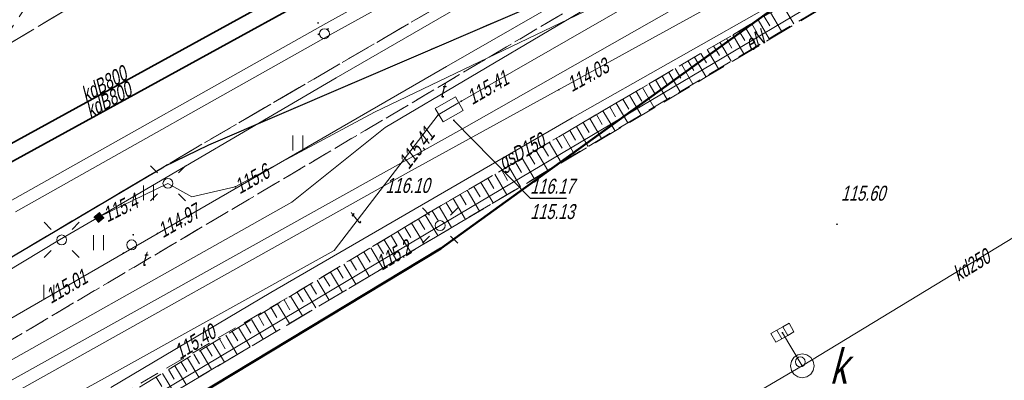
# Model space of a CAD drawing. Extents: x 7463256 to 7464485, y 5957341 to 5958260.
# Tile 232 of 256: x 7464194 to 7464244, y 5957916 to 5957934. Entities that reach past the tile are written whole.
import ezdxf
from ezdxf.enums import TextEntityAlignment as Align

# ---------------------------------------------------------------- set-up
doc = ezdxf.new("R2010")
doc.units = 0
doc.header["$MEASUREMENT"] = 0
for name, pattern in [('1.5_0.5', [2, 1.5, -0.5]), ('218-500', [1, 0.5, -0.5]), ('l219_500', [0]), ('mz1.0_0.5', [1.5, 1, -0.5]), ('mz1.25_0.5', [1.75, 1.25, -0.5])]:
    doc.linetypes.add(name, pattern=pattern)
doc.layers.get('0').update_dxf_attribs({"color": 2, "linetype": 'CONTINUOUS', "lineweight": 5})
for name, color, linetype in [('000 Inne (niezydentyfikowane)', 7, 'CONTINUOUS'), ('203-Punkt załamania granicy działki nie stabilizowany', 7, 'CONTINUOUS'), ('218-Granica użytku', 7, 'CONTINUOUS'), ('219-Linia granicy', 7, 'CONTINUOUS'), ('chodnik (powierzchnia)', 7, 'CONTINUOUS'), ('jezdnia (powierzchnia)', 7, 'CONTINUOUS'), ('komora podziemna - przewód kanalizacyjny (powierzchnia)', 7, 'CONTINUOUS'), ('komora podziemna - przewód kanalizacyjny (powierzchnia)-Atr17', 7, 'CONTINUOUS'), ('kratka ściekowa (punkt)', 7, 'CONTINUOUS'), ('krawężnik (linia)', 7, 'CONTINUOUS'), ('latarnia na słupie lub maszcie (punkt)', 7, 'CONTINUOUS'), ('plac (powierzchnia)', 7, 'CONTINUOUS'), ('przewód elektroenergetyczny (linia)', 7, 'CONTINUOUS'), ('przewód elektroenergetyczny (linia)-Atr1', 7, 'CONTINUOUS'), ('przewód gazowy (linia)', 7, 'CONTINUOUS'), ('przewód gazowy (linia)-Atr1', 7, 'CONTINUOUS'), ('przewód kanalizacyjny (linia)', 7, 'CONTINUOUS'), ('przewód kanalizacyjny (linia)-Atr1', 7, 'CONTINUOUS'), ('przewód telekomunikacyjny (linia)', 7, 'CONTINUOUS'), ('przewód telekomunikacyjny (linia)-Atr1', 7, 'CONTINUOUS'), ('przewód wodociągowy (linia)', 7, 'CONTINUOUS'), ('punkt o określonej wysokości (sieć elektroenergetyczna)', 7, 'CONTINUOUS'), ('punkt o określonej wysokości (sieć elektroenergetyczna)-Atr2', 7, 'CONTINUOUS'), ('punkt o określonej wysokości (sieć gazowa)', 7, 'CONTINUOUS'), ('punkt o określonej wysokości (sieć gazowa)-Atr2', 7, 'CONTINUOUS'), ('punkt o określonej wysokości (sieć kanalizacyjna)', 7, 'CONTINUOUS'), ('punkt o określonej wysokości (sieć telekomunikacyjna)', 7, 'CONTINUOUS'), ('punkt o określonej wysokości (sieć telekomunikacyjna)-Atr2', 7, 'CONTINUOUS'), ('punkt o określonej wysokości (sieć telekomunikacyjna)-Atr3', 7, 'CONTINUOUS'), ('punkt wysokościowy sztuczny', 7, 'CONTINUOUS'), ('punkt wysokościowy sztuczny-Atr2', 7, 'CONTINUOUS'), ('rura ochronna - przewód kanalizacyjny (linia)', 7, 'CONTINUOUS'), ('skarpa nieumocniona (powierzchnia)', 7, 'CONTINUOUS'), ('studzienka - przewód telekomunikacyjny (powierzchnia)', 7, 'CONTINUOUS'), ('studzienka - przewód telekomunikacyjny (powierzchnia)-Atr17', 7, 'CONTINUOUS'), ('studzienka okrągła - przewód kanalizacyjny (punkt)', 7, 'CONTINUOUS'), ('słup (punkt)', 7, 'CONTINUOUS'), ('trawnik (powierzchnia)', 7, 'CONTINUOUS'), ('trawnik (powierzchnia) - symbol', 7, 'CONTINUOUS'), ('właz okrągły - siec kanalizacyjna (punkt)', 7, 'CONTINUOUS'), ('właz okrągły - siec telekomunikacyjna (punkt)', 7, 'CONTINUOUS'), ('właz okrągły - siec telekomunikacyjna (punkt)-Atr17', 7, 'CONTINUOUS'), ('złącze kablowe - siec elektroenergetyczna (punkt)', 7, 'CONTINUOUS')]:
    doc.layers.add(name, color=color, linetype=linetype)
doc.styles.get("Standard").update_dxf_attribs({"font": 'txt', "width": 0.75})

# ---------------------------------------------------------------- blocks, each defined once
blk = doc.blocks.new('SM04')
at = {"color": 0, "linetype": 'Continuous', "lineweight": 13}
blk.add_circle((0, 0), 0.25, dxfattribs=at)
blk = doc.blocks.new('SM011')
at = {"color": 0, "linetype": 'Continuous', "lineweight": 13}
for p, q in [((-0.53, 0.531), (-0.883, 0.884)), ((0.531, 0.531), (0.884, 0.884)), ((-0.53, -0.53), (-0.883, -0.883)), ((0.531, -0.53), (0.884, -0.883))]:
    blk.add_line(p, q, dxfattribs=at)
blk = doc.blocks.new('PW01')
at = {"linetype": 'Continuous', "lineweight": 13}
h = blk.add_hatch(color=0, dxfattribs=at)
edge = h.paths.add_edge_path()
edge.add_arc((0, 0), 0.045, 0, 360)
blk = doc.blocks.new('US29')
at = {"color": 0, "linetype": 'Continuous', "lineweight": 0}
blk.add_solid([(-0.193, -0.222), (-0.193, 0.178), (0.207, -0.222), (0.207, 0.178)], dxfattribs=at)
blk = doc.blocks.new('US22')
at = {"color": 0, "linetype": 'Continuous', "lineweight": 13}
blk.add_circle((0, 0), 0.25, dxfattribs=at)
blk = doc.blocks.new('US15')
at = {"color": 0, "linetype": 'Continuous', "lineweight": 13}
blk.add_circle((0, 0), 0.25, dxfattribs=at)
blk = doc.blocks.new('PW02')
at = {"linetype": 'Continuous', "lineweight": 13}
h = blk.add_hatch(color=0, dxfattribs=at)
edge = h.paths.add_edge_path()
edge.add_arc((0, 0), 0.045, 0, 360)
blk = doc.blocks.new('US05')
at = {"color": 0, "linetype": 'Continuous', "lineweight": 13}
for p, q in [((-0.525, -0.25), (-0.525, 0.25)), ((-0.525, 0.25), (-0.175, 0.25)), ((-0.175, -0.25), (-0.175, 0.25)), ((-0.175, 0.25), (0.175, 0.25)), ((0.175, -0.25), (0.175, 0.25)), ((0.175, 0.25), (0.525, 0.25)), ((0.525, -0.25), (0.525, 0.25)), ((-0.525, -0.25), (-0.175, -0.25)), ((-0.175, -0.25), (0.175, -0.25)), ((0.175, -0.25), (0.525, -0.25))]:
    blk.add_line(p, q, dxfattribs=at)
blk = doc.blocks.new('TU04')
at = {"color": 0, "linetype": 'Continuous', "lineweight": 13}
for p, q in [((0, 0), (0, 0.75)), ((0.5, 0), (0.5, 0.75))]:
    blk.add_line(p, q, dxfattribs=at)
blk = doc.blocks.new('203')
at = {"linetype": 'Continuous', "lineweight": 0}
h = blk.add_hatch(color=0, dxfattribs=at)
edge = h.paths.add_edge_path()
edge.add_arc((0, 0), 0.045, 0, 360)

msp = doc.modelspace()

# ---------------------------------------------------------------- linework, layer by layer
at = {"layer": '000 Inne (niezydentyfikowane)', "color": 7, "linetype": 'Continuous', "lineweight": 13}
for p, q in [((7464232.5, 5957935.05), (7464233.05, 5957934.12)), ((7464231.56, 5957934.5), (7464231.84, 5957934.03)), ((7464231.87, 5957934.69), (7464232.42, 5957933.75)), ((7464230.61, 5957933.95), (7464231.17, 5957933)), ((7464230.93, 5957934.13), (7464231.21, 5957933.66)), ((7464231.25, 5957934.32), (7464231.8, 5957933.37)), ((7464229.98, 5957933.58), (7464230.54, 5957932.62)), ((7464230.3, 5957933.76), (7464230.58, 5957933.29)), ((7464229.02, 5957933.02), (7464229.31, 5957932.54)), ((7464229.34, 5957933.2), (7464229.9, 5957932.25)), ((7464229.66, 5957933.39), (7464229.94, 5957932.91)), ((7464228.38, 5957932.64), (7464228.66, 5957932.16)), ((7464228.7, 5957932.83), (7464229.27, 5957931.87)), ((7464227.42, 5957932.07), (7464227.98, 5957931.1)), ((7464227.74, 5957932.26), (7464228.02, 5957931.78)), ((7464228.06, 5957932.45), (7464228.63, 5957931.49)), ((7464226.44, 5957931.5), (7464226.73, 5957931.01)), ((7464226.77, 5957931.69), (7464227.34, 5957930.72)), ((7464227.09, 5957931.88), (7464227.38, 5957931.4)), ((7464225.79, 5957931.12), (7464226.07, 5957930.63)), ((7464226.11, 5957931.31), (7464226.69, 5957930.33)), ((7464224.8, 5957930.54), (7464225.38, 5957929.55)), ((7464225.13, 5957930.73), (7464225.42, 5957930.24)), ((7464225.46, 5957930.93), (7464226.03, 5957929.94)), ((7464224.14, 5957930.15), (7464224.72, 5957929.16)), ((7464224.47, 5957930.35), (7464224.76, 5957929.85)), ((7464223.14, 5957929.57), (7464223.43, 5957929.07)), ((7464223.47, 5957929.76), (7464224.06, 5957928.77)), ((7464223.81, 5957929.96), (7464224.1, 5957929.46)), ((7464222.47, 5957929.18), (7464222.77, 5957928.67)), ((7464222.81, 5957929.37), (7464223.39, 5957928.37)), ((7464221.46, 5957928.58), (7464222.05, 5957927.57)), ((7464221.8, 5957928.78), (7464222.09, 5957928.28)), ((7464222.14, 5957928.98), (7464222.73, 5957927.97)), ((7464220.78, 5957928.19), (7464221.38, 5957927.17)), ((7464221.12, 5957928.39), (7464221.42, 5957927.88)), ((7464219.76, 5957927.59), (7464220.06, 5957927.08)), ((7464220.1, 5957927.79), (7464220.7, 5957926.77)), ((7464220.44, 5957927.99), (7464220.74, 5957927.48)), ((7464219.08, 5957927.19), (7464219.38, 5957926.67)), ((7464219.42, 5957927.39), (7464220.02, 5957926.36)), ((7464218.04, 5957926.58), (7464218.65, 5957925.54)), ((7464218.39, 5957926.78), (7464218.69, 5957926.27)), ((7464218.73, 5957926.98), (7464219.34, 5957925.95)), ((7464217.35, 5957926.17), (7464217.96, 5957925.14)), ((7464217.7, 5957926.38), (7464218, 5957925.86)), ((7464216.31, 5957925.56), (7464216.61, 5957925.04)), ((7464216.66, 5957925.77), (7464217.27, 5957924.73)), ((7464217, 5957925.97), (7464217.31, 5957925.45)), ((7464215.61, 5957925.15), (7464215.92, 5957924.63)), ((7464215.96, 5957925.36), (7464216.57, 5957924.31)), ((7464214.91, 5957924.74), (7464215.22, 5957924.22)), ((7464215.26, 5957924.95), (7464215.88, 5957923.9)), ((7464213.87, 5957924.12), (7464214.5, 5957923.08)), ((7464214.22, 5957924.33), (7464214.53, 5957923.81)), ((7464214.56, 5957924.54), (7464215.19, 5957923.5)), ((7464213.18, 5957923.71), (7464213.81, 5957922.68)), ((7464213.53, 5957923.91), (7464213.84, 5957923.4)), ((7464212.16, 5957923.09), (7464212.47, 5957922.58)), ((7464212.5, 5957923.29), (7464213.12, 5957922.27)), ((7464212.84, 5957923.5), (7464213.15, 5957922.99)), ((7464211.48, 5957922.68), (7464211.79, 5957922.17)), ((7464211.82, 5957922.88), (7464212.43, 5957921.86)), ((7464210.8, 5957922.27), (7464211.11, 5957921.77)), ((7464211.14, 5957922.48), (7464211.75, 5957921.46)), ((7464209.8, 5957921.66), (7464210.4, 5957920.66)), ((7464210.13, 5957921.87), (7464210.44, 5957921.36)), ((7464210.47, 5957922.07), (7464211.08, 5957921.06)), ((7464209.13, 5957921.26), (7464209.73, 5957920.26)), ((7464209.46, 5957921.46), (7464209.77, 5957920.96)), ((7464208.13, 5957920.66), (7464208.43, 5957920.17)), ((7464208.47, 5957920.86), (7464209.07, 5957919.87)), ((7464208.8, 5957921.06), (7464209.1, 5957920.56)), ((7464207.48, 5957920.27), (7464207.77, 5957919.77)), ((7464207.8, 5957920.46), (7464208.4, 5957919.47)), ((7464206.49, 5957919.67), (7464207.08, 5957918.69)), ((7464206.82, 5957919.87), (7464207.12, 5957919.38)), ((7464207.15, 5957920.07), (7464207.74, 5957919.08)), ((7464205.84, 5957919.28), (7464206.43, 5957918.3)), ((7464206.17, 5957919.48), (7464206.46, 5957918.99)), ((7464204.87, 5957918.69), (7464205.16, 5957918.21)), ((7464205.19, 5957918.89), (7464205.78, 5957917.92)), ((7464205.52, 5957919.08), (7464205.81, 5957918.6)), ((7464204.23, 5957918.31), (7464204.52, 5957917.82)), ((7464204.55, 5957918.5), (7464205.13, 5957917.53)), ((7464203.27, 5957917.73), (7464203.84, 5957916.77)), ((7464203.58, 5957917.92), (7464203.87, 5957917.44)), ((7464203.9, 5957918.11), (7464204.49, 5957917.15)), ((7464202.63, 5957917.34), (7464203.2, 5957916.39)), ((7464202.95, 5957917.54), (7464203.24, 5957917.06)), ((7464201.68, 5957916.77), (7464201.97, 5957916.3)), ((7464202, 5957916.96), (7464202.57, 5957916.02)), ((7464202.31, 5957917.15), (7464202.6, 5957916.68)), ((7464201.06, 5957916.4), (7464201.34, 5957915.93)), ((7464201.37, 5957916.58), (7464201.94, 5957915.64))]:
    msp.add_line(p, q, dxfattribs=at)
at = {"layer": '218-Granica użytku', "color": 3, "linetype": '218-500', "lineweight": 18, "flags": 128}
for points in [[(7464215.33, 5957922.85), (7464248.48, 5957946.79)], [(7464181.24, 5957902.28), (7464215.33, 5957922.85)]]:
    msp.add_lwpolyline(points, dxfattribs=at)
at = {"layer": '219-Linia granicy', "color": 3, "linetype": 'l219_500', "lineweight": 50, "flags": 128}
for points in [[(7464248.48, 5957946.79), (7464215.33, 5957922.85)], [(7464215.33, 5957922.85), (7464181.24, 5957902.28)]]:
    msp.add_lwpolyline(points, dxfattribs=at)
at = {"layer": 'chodnik (powierzchnia)', "color": 7, "linetype": 'mz1.0_0.5', "lineweight": 18, "flags": 128}
msp.add_lwpolyline([(7464294.106, 5957928.378), (7464293.31, 5957932.18), (7464291.64, 5957942.35), (7464290.62, 5957949.86), (7464290.26, 5957952.77), (7464289.76, 5957954.42), (7464288.79, 5957956.15), (7464286.64, 5957958.86), (7464285.42, 5957960.15), (7464284.08, 5957960.82), (7464282.44, 5957961.24), (7464281.14, 5957961.2), (7464280.15, 5957961.2), (7464279.07, 5957961.11), (7464277.63, 5957960.7), (7464264.52, 5957954.61), (7464264.18, 5957946.72), (7464255.04, 5957947.17), (7464255.09, 5957949.01), (7464247.41, 5957943.79), (7464214.75, 5957924.65), (7464208.21, 5957920.72), (7464179.52, 5957903.95), (7464178.3, 5957906.23), (7464177.92, 5957907.77), (7464183.95, 5957911.31), (7464186.42, 5957913.9), (7464226.37, 5957937.55), (7464226.22, 5957937.81), (7464241.73, 5957946.9), (7464242.03, 5957946.4), (7464275.86, 5957965.57), (7464275.55, 5957966.1), (7464279.68, 5957966.6), (7464282.67, 5957966.24), (7464286.48, 5957964.87), (7464288.7, 5957963.43), (7464291.04, 5957961.16), (7464292.71, 5957958.8), (7464293.61, 5957956.95), (7464294.07, 5957955.56), (7464295.17, 5957946.64), (7464295.41, 5957944.67), (7464296.35, 5957938.67), (7464297.39, 5957932.65), (7464297.119, 5957930.05)], dxfattribs=at)
at = {"layer": 'jezdnia (powierzchnia)', "color": 7, "linetype": '1.5_0.5', "lineweight": 18, "flags": 128}
for points in [[(7464435.78, 5957969.39), (7464432.43, 5957972.86), (7464429.42, 5957974.41), (7464426.04, 5957975.11), (7464423.57, 5957975.29), (7464415.47, 5957975.65), (7464371.24, 5957977.61), (7464365.3, 5957977.72), (7464358.84, 5957977.54), (7464346.65, 5957976.28), (7464334.12, 5957974.86), (7464314.08, 5957972.37), (7464311.27, 5957971.79), (7464308.65, 5957970.79), (7464306.54, 5957969.49), (7464304.63, 5957967.74), (7464302.38, 5957964.84), (7464301.74, 5957963.57), (7464301.19, 5957962.16), (7464300.69, 5957960.13), (7464300.42, 5957957.35), (7464300.44, 5957956.63), (7464301.34, 5957947.07), (7464297.39, 5957932.65), (7464296.35, 5957938.67), (7464295.41, 5957944.67), (7464295.17, 5957946.64), (7464294.07, 5957955.56), (7464293.61, 5957956.95), (7464292.71, 5957958.8), (7464291.04, 5957961.16), (7464288.7, 5957963.43), (7464286.48, 5957964.87), (7464282.67, 5957966.24), (7464279.68, 5957966.6), (7464275.55, 5957966.1), (7464272.53, 5957965.24), (7464268.15, 5957963.7), (7464261.6, 5957961.09), (7464256.13, 5957958.63), (7464254.19, 5957957.73), (7464203.13, 5957927.95), (7464201.44, 5957926.95), (7464180.61, 5957914.62), (7464165.37, 5957905.54), (7464161.93, 5957903.53), (7464100.25, 5957867.28), (7464064.71, 5957846.22), (7464055.2, 5957840.55), (7464053.84, 5957839.49), (7464052.69, 5957837.84), (7464051.91, 5957836.3), (7464051.31, 5957834.34), (7464051.05, 5957832.31), (7464051.31, 5957830.32), (7464051.63, 5957829.49), (7464053.32, 5957826.48), (7464047.06, 5957824.65), (7464046.37, 5957825.86), (7464044.81, 5957827.52), (7464043.6, 5957828.27), (7464042.09, 5957829.03), (7464040.11, 5957829.49), (7464038.12, 5957829.49), (7464036.05, 5957829.05), (7464034.47, 5957828.33), (7463990.77, 5957802.57), (7463984.67, 5957799.1), (7463963.97, 5957788.11), (7463953.9, 5957782.45), (7463916.77, 5957760.61), (7463915.43, 5957759.41), (7463915.19, 5957759.06), (7463914.98, 5957758.7), (7463914.81, 5957758.32), (7463914.66, 5957757.92), (7463914.55, 5957757.51), (7463914.48, 5957757.1), (7463914.44, 5957756.68), (7463914.43, 5957756.26), (7463914.83, 5957754.63), (7463915.69, 5957753.07), (7463915.97, 5957752.41), (7463916.13, 5957752.13), (7463917.59, 5957749.55), (7463915.13, 5957748.12), (7463913.12, 5957750.74), (7463911.87, 5957752.81), (7463910.63, 5957754.01), (7463910.25, 5957754.23), (7463909.85, 5957754.42), (7463909.44, 5957754.57), (7463909.02, 5957754.68), (7463908.58, 5957754.76), (7463908.15, 5957754.79), (7463907.71, 5957754.78), (7463907.27, 5957754.73), (7463905.57, 5957754.08), (7463866.26, 5957731.41), (7463858.61, 5957727.02), (7463857.72, 5957725.98), (7463855.16, 5957717.14), (7463854.76, 5957719.2), (7463853.89, 5957720.78), (7463852.79, 5957721.69), (7463851.14, 5957722.42), (7463850.42, 5957722.32), (7463846.1, 5957719.79), (7463840.56, 5957716.65), (7463836.11, 5957713.89), (7463831.61, 5957710.47), (7463828.31, 5957707.66), (7463822.22, 5957701.89), (7463817.3, 5957696.82), (7463812.7, 5957691.61), (7463812.45, 5957691.34), (7463806.98, 5957684.37), (7463803.64, 5957679.75), (7463801.45, 5957676.28), (7463793.55, 5957663.48), (7463792.86, 5957661.7), (7463792.97, 5957659.75), (7463793.77, 5957657.97), (7463795.13, 5957656.54), (7463794.29, 5957652.43), (7463792.69, 5957652.63), (7463790.95, 5957652.54), (7463789.5, 5957652.32), (7463787.98, 5957651.93), (7463786.22, 5957650.98), (7463785.18, 5957649.81), (7463783.63, 5957647.28), (7463741.4, 5957578.12), (7463740.09, 5957575.93), (7463739.68, 5957574.67), (7463739.8, 5957572.76), (7463740.25, 5957571.39), (7463740.85, 5957570.49), (7463741.87, 5957569.43), (7463743.26, 5957568.37), (7463741.42, 5957565.08), (7463740.12, 5957565.67), (7463738.77, 5957566.02), (7463737.29, 5957566.06), (7463735.98, 5957565.85), (7463734.34, 5957565.14), (7463733.02, 5957564.22), (7463732.29, 5957563.18), (7463701.08, 5957512.16), (7463700.31, 5957510.77), (7463700.32, 5957510.77), (7463696.94, 5957505.36), (7463687.39, 5957489.52), (7463687.14, 5957489.11), (7463686.89, 5957488.7), (7463686.65, 5957488.29), (7463686.42, 5957487.87), (7463686.19, 5957487.45), (7463685.97, 5957487.02), (7463685.76, 5957486.59), (7463685.55, 5957486.16), (7463685.35, 5957485.73), (7463685.15, 5957485.29), (7463684.96, 5957484.85), (7463684.77, 5957484.4), (7463684.58, 5957483.96), (7463684.39, 5957483.51), (7463684.21, 5957483.06), (7463684.03, 5957482.61), (7463683.85, 5957482.17), (7463683.67, 5957481.72), (7463683.5, 5957481.27), (7463683.32, 5957480.81), (7463683.15, 5957480.36), (7463682.98, 5957479.91), (7463682.81, 5957479.45), (7463682.65, 5957479), (7463682.49, 5957478.54), (7463682.32, 5957478.08), (7463682.17, 5957477.62), (7463682.01, 5957477.15), (7463681.86, 5957476.69), (7463681.71, 5957476.22), (7463681.56, 5957475.76), (7463681.41, 5957475.29), (7463681.27, 5957474.82), (7463681.13, 5957474.35), (7463681, 5957473.88), (7463680.87, 5957473.41), (7463680.74, 5957472.94), (7463680.61, 5957472.47), (7463680.48, 5957471.99), (7463680.36, 5957471.52), (7463680.25, 5957471.05), (7463680.13, 5957470.57), (7463680.02, 5957470.09), (7463679.91, 5957469.61), (7463679.81, 5957469.12), (7463679.71, 5957468.64), (7463679.61, 5957468.16), (7463679.52, 5957467.67), (7463679.42, 5957467.19), (7463679.33, 5957466.7), (7463679.25, 5957466.22), (7463679.16, 5957465.73), (7463679.08, 5957465.25), (7463679, 5957464.76), (7463678.93, 5957464.27), (7463678.85, 5957463.78), (7463678.78, 5957463.28), (7463678.72, 5957462.79), (7463678.65, 5957462.3), (7463678.59, 5957461.81), (7463678.53, 5957461.31), (7463678.47, 5957460.82), (7463678.42, 5957460.33), (7463678.36, 5957459.83), (7463678.31, 5957459.34), (7463678.26, 5957458.84), (7463678.22, 5957458.35), (7463678.17, 5957457.85), (7463678.13, 5957457.36), (7463678.09, 5957456.86), (7463678.05, 5957456.37), (7463678.02, 5957455.87), (7463677.99, 5957455.41), (7463677.96, 5957454.94), (7463677.93, 5957454.48), (7463677.91, 5957454.01), (7463677.89, 5957453.55), (7463677.87, 5957453.08), (7463677.86, 5957452.62), (7463677.85, 5957452.15), (7463677.84, 5957451.69), (7463677.84, 5957451.22), (7463677.84, 5957450.76), (7463677.85, 5957450.29), (7463677.86, 5957449.83), (7463677.87, 5957449.36), (7463670.59, 5957467.12), (7463670.68, 5957467.58), (7463670.78, 5957468.04), (7463670.89, 5957468.5), (7463670.99, 5957468.96), (7463671.11, 5957469.42), (7463671.22, 5957469.87), (7463671.34, 5957470.33), (7463671.46, 5957470.78), (7463671.59, 5957471.24), (7463671.72, 5957471.69), (7463671.86, 5957472.14), (7463672, 5957472.59), (7463672.14, 5957473.04), (7463673.46, 5957477.28), (7463673.58, 5957477.76), (7463673.68, 5957478.24), (7463673.77, 5957478.73), (7463673.84, 5957479.22), (7463673.89, 5957479.71), (7463673.93, 5957480.2), (7463673.95, 5957480.7), (7463673.95, 5957481.19), (7463673.93, 5957481.63), (7463673.91, 5957482.08), (7463673.86, 5957482.52), (7463673.81, 5957482.96), (7463673.74, 5957483.4), (7463673.66, 5957483.84), (7463673.57, 5957484.28), (7463673.47, 5957484.71), (7463673.35, 5957485.14), (7463673.2, 5957485.61), (7463673.02, 5957486.08), (7463672.82, 5957486.54), (7463672.6, 5957486.99), (7463672.36, 5957487.42), (7463672.1, 5957487.85), (7463671.82, 5957488.26), (7463671.52, 5957488.66), (7463671.25, 5957489.02), (7463670.95, 5957489.36), (7463670.64, 5957489.68), (7463670.3, 5957489.97), (7463669.95, 5957490.25), (7463669.57, 5957490.5), (7463669.19, 5957490.73), (7463668.78, 5957490.93), (7463668.37, 5957491.1), (7463667.96, 5957491.31), (7463667.54, 5957491.51), (7463667.12, 5957491.7), (7463666.7, 5957491.89), (7463666.27, 5957492.06), (7463665.84, 5957492.23), (7463665.41, 5957492.38), (7463664.97, 5957492.53), (7463642.84, 5957508.24), (7463669.89, 5957497.69), (7463670.31, 5957497.52), (7463670.74, 5957497.36), (7463671.18, 5957497.22), (7463671.62, 5957497.11), (7463672.07, 5957497.01), (7463672.52, 5957496.93), (7463672.97, 5957496.87), (7463673.43, 5957496.83), (7463673.89, 5957496.8), (7463674.34, 5957496.8), (7463674.8, 5957496.82), (7463675.3, 5957496.85), (7463675.79, 5957496.9), (7463676.29, 5957496.96), (7463676.78, 5957497.02), (7463677.27, 5957497.1), (7463677.76, 5957497.19), (7463678.25, 5957497.29), (7463678.74, 5957497.4), (7463679.22, 5957497.52), (7463679.7, 5957497.65), (7463680.18, 5957497.79), (7463680.66, 5957497.94), (7463681.12, 5957498.11), (7463681.59, 5957498.29), (7463682.05, 5957498.49), (7463682.49, 5957498.71), (7463682.94, 5957498.94), (7463683.37, 5957499.19), (7463683.81, 5957499.43), (7463684.24, 5957499.68), (7463684.65, 5957499.96), (7463685.06, 5957500.25), (7463685.45, 5957500.55), (7463685.83, 5957500.88), (7463686.2, 5957501.21), (7463686.55, 5957501.56), (7463686.89, 5957501.93), (7463688.47, 5957503.86), (7463689.58, 5957505.52), (7463695.05, 5957514.51), (7463697.35, 5957517.63), (7463699.52, 5957521.26), (7463701.68, 5957524.9), (7463703.98, 5957528.54), (7463706.45, 5957532.61), (7463709.76, 5957538.71), (7463712.45, 5957543.07), (7463719.87, 5957554.72), (7463722.1, 5957558.36), (7463724.25, 5957562.41), (7463732.9, 5957576.65), (7463767.27, 5957632.9), (7463796.54, 5957680.74), (7463799.31, 5957684.89), (7463802.28, 5957688.92), (7463805.13, 5957692.62), (7463808.07, 5957696.14), (7463812, 5957700.58), (7463813.05, 5957701.59), (7463815.17, 5957703.91), (7463818.63, 5957707.32), (7463821.81, 5957710.38), (7463824, 5957712.35), (7463825.06, 5957713.31), (7463827.47, 5957715.22), (7463831.55, 5957718.14), (7463834.51, 5957720.09), (7463871.58, 5957742.02), (7463872.84, 5957742.74), (7463873.73, 5957743.25), (7463884.95, 5957749.82), (7463947.94, 5957787.04), (7463958.13, 5957793.13), (7463978.66, 5957805.82), (7463992.86, 5957814.5), (7464021.02, 5957831.03), (7464036.35, 5957840.19), (7464045.52, 5957845.62), (7464072.76, 5957861.89), (7464098.08, 5957876.78), (7464143.2, 5957903.29), (7464143.83, 5957904.35), (7464144.42, 5957906.04), (7464144.87, 5957907.87), (7464144.93, 5957908.37), (7464145, 5957909.96), (7464144.74, 5957911.42), (7464152.37, 5957912.8), (7464152.74, 5957912.55), (7464154.03, 5957911.87), (7464155.59, 5957911.35), (7464156.76, 5957911.33), (7464160.57, 5957913.58), (7464192.28, 5957932.28), (7464213.7, 5957945.07), (7464214.43, 5957945.48), (7464238.65, 5957959.71), (7464249.15, 5957965.6), (7464251.26, 5957966.66), (7464253.69, 5957967.84), (7464257.35, 5957969.46), (7464261.98, 5957971.33), (7464263.31, 5957972), (7464273.13, 5957975.13), (7464277.92, 5957976.24), (7464280.42, 5957977.04), (7464282.71, 5957978.14), (7464285.69, 5957980.47), (7464287.52, 5957982.76), (7464288.9, 5957985.47), (7464289.81, 5957990.22), (7464289.57, 5957993.19), (7464288.87, 5958000.11), (7464295.35, 5958000.29), (7464295.83, 5957995.88), (7464296.53, 5957992.32), (7464297.86, 5957989.04), (7464299.36, 5957986.74), (7464301.71, 5957984.36), (7464305.3, 5957982.36), (7464307.82, 5957981.66), (7464311.17, 5957981.45), (7464364.74, 5957987.95), (7464391.32, 5957991.11), (7464398.1, 5957991.95), (7464414.27, 5957994.02), (7464414.84, 5957994.09), (7464425.44, 5957995.47), (7464427.97, 5957995.83), (7464434.5, 5957997.95), (7464434.9, 5957998.22), (7464435.3, 5957998.5), (7464435.68, 5957998.8), (7464436.05, 5957999.11), (7464436.4, 5957999.44), (7464436.74, 5957999.78), (7464437.07, 5958000.13), (7464437.39, 5958000.5), (7464437.69, 5958000.88), (7464437.97, 5958001.27), (7464438.24, 5958001.67), (7464438.49, 5958002.08), (7464438.73, 5958002.5), (7464438.95, 5958002.94), (7464439.15, 5958003.37), (7464439.33, 5958003.82), (7464439.5, 5958004.28), (7464439.65, 5958004.74), (7464439.78, 5958005.2), (7464439.89, 5958005.67), (7464439.98, 5958006.15), (7464440.05, 5958006.62), (7464440.11, 5958007.1), (7464440.14, 5958007.59), (7464440.16, 5958008.07), (7464437.87, 5957962.55), (7464436.62, 5957968.02)], [(7464186.57, 5957957.22), (7464194.99, 5957959.1), (7464195.47, 5957957.29), (7464199.92, 5957948.42), (7464200.55, 5957947.67), (7464202.06, 5957946), (7464203.99, 5957944.69), (7464206.27, 5957943.8), (7464208.82, 5957943.6), (7464211.77, 5957944.13), (7464213.7, 5957945.07), (7464192.28, 5957932.28), (7464193.66, 5957933.67), (7464195, 5957935.73), (7464195.69, 5957937.54), (7464195.78, 5957942.14), (7464195.13, 5957944.35), (7464195.04, 5957944.6), (7464190.86, 5957953.12), (7464189.96, 5957954.85), (7464188.37, 5957956.49)], [(7464256.13, 5957958.63), (7464254.06, 5957957.17), (7464243.23, 5957947.92), (7464241.73, 5957946.9), (7464226.22, 5957937.81), (7464224.84, 5957937.14), (7464203.68, 5957928.04), (7464201.44, 5957926.95), (7464203.13, 5957927.95), (7464254.19, 5957957.73)]]:
    msp.add_lwpolyline(points, close=True, dxfattribs=at)
at = {"layer": 'komora podziemna - przewód kanalizacyjny (powierzchnia)', "color": 34, "linetype": 'Continuous', "lineweight": 18, "flags": 128}
msp.add_lwpolyline([(7464233.47, 5957917.56), (7464233.7, 5957917.51), (7464233.89, 5957917.38), (7464233.97, 5957917.27), (7464234.02, 5957917.19), (7464234.07, 5957916.96), (7464234.02, 5957916.73), (7464233.89, 5957916.54), (7464233.7, 5957916.41), (7464233.47, 5957916.36), (7464233.24, 5957916.41), (7464233.05, 5957916.54), (7464232.92, 5957916.73), (7464232.87, 5957916.96), (7464232.92, 5957917.19), (7464233.05, 5957917.38), (7464233.16, 5957917.46), (7464233.24, 5957917.51)], close=True, dxfattribs=at)
at = {"layer": 'krawężnik (linia)', "color": 7, "linetype": 'Continuous', "lineweight": 25, "flags": 128}
for points in [[(7464256.13, 5957958.63), (7464254.06, 5957957.17), (7464243.23, 5957947.92), (7464241.73, 5957946.9), (7464226.22, 5957937.81), (7464224.84, 5957937.14), (7464203.68, 5957928.04), (7464201.44, 5957926.95)], [(7464180.61, 5957914.62), (7464201.44, 5957926.95)]]:
    msp.add_lwpolyline(points, dxfattribs=at)
at = {"layer": 'plac (powierzchnia)', "color": 7, "linetype": '1.5_0.5', "lineweight": 18, "flags": 128}
msp.add_lwpolyline([(7464186.8, 5957892.56), (7464180.19, 5957902.77), (7464183.75, 5957904.86), (7464207.63, 5957919.01), (7464228.65, 5957931.46), (7464242.05, 5957939.42), (7464249.88, 5957944.13), (7464255.04, 5957947.17), (7464264.18, 5957946.72), (7464259.482, 5957909.158)], dxfattribs=at)
at = {"layer": 'przewód elektroenergetyczny (linia)', "color": 1, "linetype": 'Continuous', "lineweight": 18, "flags": 128}
for points in [[(7464189.6, 5957914.91), (7464207.87, 5957925.18), (7464212.54, 5957928.93), (7464229.74, 5957939.11), (7464232.32, 5957940.66), (7464233.86, 5957941.54), (7464246.62, 5957949.3), (7464257.16, 5957955.16), (7464268.97, 5957961.24), (7464272.52, 5957962.1), (7464273.14, 5957963.12), (7464269.34, 5957974.93), (7464268.33, 5957978.14), (7464265.66, 5957986.6), (7464268.6, 5957988.07), (7464279.25, 5957993.38), (7464278.5, 5958006.65), (7464281.93, 5958010.7), (7464280.64, 5958029.86), (7464280.01, 5958046.34), (7464279.85, 5958056.1), (7464280.18, 5958072.69)], [(7464266.06, 5957962.34), (7464242.53, 5957949.97), (7464233.54, 5957945.06), (7464230.99, 5957943.53), (7464229.41, 5957942.59), (7464210.08, 5957931.42), (7464198.17, 5957924.42)], [(7464266.05, 5957961.48), (7464265.37, 5957961.61), (7464264.94, 5957961.94), (7464260.27, 5957959.99), (7464256.2, 5957958.02), (7464255.79, 5957957.04), (7464255.19, 5957957.42), (7464254.22, 5957957.07), (7464252.54, 5957952.62), (7464241.08, 5957945.49), (7464237.94, 5957943.59), (7464236.46, 5957943.36), (7464232.28, 5957940.35), (7464223.35, 5957935.13), (7464212.01, 5957929.7), (7464205.03, 5957925.95), (7464202.84, 5957925.45), (7464201.65, 5957926.12), (7464198.17, 5957924.42), (7464196.21, 5957923.29), (7464175.39, 5957910.73), (7464156.87, 5957899.7), (7464130.34, 5957884.29)], [(7464185.498, 5957868.089), (7464173.01, 5957888.82), (7464169.75, 5957894.94), (7464169.37, 5957896.58), (7464181.41, 5957903.82), (7464215.3, 5957924), (7464248.16, 5957943.53)]]:
    msp.add_lwpolyline(points, dxfattribs=at)
at = {"layer": 'przewód gazowy (linia)', "color": 40, "linetype": 'Continuous', "lineweight": 18, "flags": 128}
for points in [[(7464192.31, 5957914.71), (7464213.72, 5957926.68), (7464228.84, 5957934.99), (7464232.32, 5957936.99), (7464233.54, 5957937.69), (7464263.96, 5957954.1), (7464292.82, 5957959.1), (7464307.28, 5957962.62), (7464303.44, 5957979.98), (7464298.26, 5958002.65), (7464297.26, 5958010.7), (7464296.85, 5958017.86), (7464295.91, 5958029.56), (7464295.28, 5958045.77), (7464294.96, 5958053.34), (7464294.85, 5958064.85)], [(7464198.79, 5957915.88), (7464206.81, 5957920.64), (7464221.93, 5957929.41), (7464232.32, 5957935.3), (7464233.47, 5957935.95), (7464259.27, 5957950.59), (7464269.31, 5957953.24)]]:
    msp.add_lwpolyline(points, dxfattribs=at)
at = {"layer": 'przewód kanalizacyjny (linia)', "color": 34, "linetype": 'Continuous', "lineweight": 18, "flags": 128}
for points in [[(7464150.07, 5957901.7), (7464185.37, 5957923.49), (7464185.5, 5957923.57), (7464213.36, 5957938.87), (7464232.12, 5957949.79), (7464232.9, 5957950.23), (7464241.48, 5957954.66), (7464273.2, 5957973.22), (7464288.69, 5957976.51), (7464310.31, 5957979.71), (7464351.8, 5957982.4)], [(7464351.82, 5957981.6), (7464310.39, 5957978.91), (7464288.83, 5957975.73), (7464273.5, 5957972.46), (7464241.86, 5957953.96), (7464233.28, 5957949.53), (7464232.52, 5957949.09), (7464213.76, 5957938.17), (7464213.26, 5957937.89), (7464185.92, 5957922.89), (7464185.81, 5957922.81), (7464150.49, 5957901.02)], [(7464193.7, 5957925.21), (7464209.57, 5957934.15), (7464230.05, 5957945.46), (7464232.17, 5957946.66), (7464233.57, 5957947.46), (7464243.87, 5957953.37), (7464252.1, 5957958.21), (7464272.2, 5957970.21), (7464277.61, 5957971.21), (7464305.57, 5957976.12), (7464317.97, 5957976.74), (7464317.98, 5957976.44), (7464318, 5957976.14), (7464305.63, 5957975.52), (7464277.71, 5957970.62), (7464272.42, 5957969.64), (7464252.4, 5957957.69), (7464244.17, 5957952.85), (7464233.87, 5957946.94), (7464232.47, 5957946.14), (7464230.35, 5957944.94), (7464209.87, 5957933.63), (7464194, 5957924.69)], [(7464252.59, 5957928.59), (7464233.47, 5957916.96)], [(7464233.47, 5957916.96), (7464232.47, 5957918.62)], [(7464193.204, 5957872.366), (7464184.34, 5957888.68), (7464197.5, 5957895.96), (7464198.01, 5957896.24), (7464215.72, 5957906.53), (7464232.97, 5957916.67), (7464233.47, 5957916.96)]]:
    msp.add_lwpolyline(points, dxfattribs=at)
at = {"layer": 'przewód telekomunikacyjny (linia)', "color": 30, "linetype": 'Continuous', "lineweight": 18, "flags": 128}
for points in [[(7464178.87, 5957910.73), (7464199.4, 5957922.6), (7464215.62, 5957931.99), (7464230.4, 5957940.49), (7464232.32, 5957941.6), (7464234.01, 5957942.57), (7464249.62, 5957952.37), (7464258.15, 5957954.81), (7464273.4, 5957960.43), (7464282.01, 5957963.56), (7464283.17, 5957974.44), (7464285.69, 5957993.89), (7464285.09, 5958001.57), (7464283.85, 5958014.89), (7464282.72, 5958034.96), (7464281.93, 5958046.64), (7464281.45, 5958054.64), (7464281.96, 5958068.36)], [(7464182.55, 5957907.57), (7464198.46, 5957916.34), (7464209.98, 5957922.75), (7464215.21, 5957929.56), (7464216.19, 5957930.15), (7464233.69, 5957940.21), (7464235.85, 5957941.56), (7464236.16, 5957942.1), (7464241.78, 5957945.5), (7464243.71, 5957948.15), (7464249, 5957952.1), (7464249.62, 5957952.37), (7464249.63, 5957952.37), (7464250.23, 5957952.63), (7464256.79, 5957955.81), (7464262.94, 5957956.76), (7464271.72, 5957960.61), (7464282.01, 5957963.56)]]:
    msp.add_lwpolyline(points, dxfattribs=at)
at = {"layer": 'przewód wodociągowy (linia)', "color": 5, "linetype": 'Continuous', "lineweight": 18, "flags": 128}
msp.add_lwpolyline([(7464298.12, 5957983.2), (7464300.61, 5957970.9), (7464300.28, 5957967.23), (7464299.01, 5957966.34), (7464283.7, 5957965.92), (7464274.37, 5957965.48), (7464264.12, 5957958.35), (7464249.79, 5957949.28), (7464233.47, 5957938.83), (7464232.32, 5957938.07), (7464230.24, 5957936.71), (7464216.39, 5957928.84), (7464189.47, 5957913.84), (7464179.3, 5957908.16), (7464160.78, 5957897.05), (7464138.46, 5957883.82), (7464127.58, 5957877.37), (7464115.46, 5957870.01), (7464096.12, 5957858.53), (7464070.54, 5957843.96)], dxfattribs=at)
at = {"layer": 'punkt o określonej wysokości (sieć telekomunikacyjna)-Atr2', "color": 7, "flags": 128}
msp.add_lwpolyline([(7464215.99, 5957929.28), (7464219.82, 5957925.37), (7464221.635, 5957925.37)], dxfattribs=at)
at = {"layer": 'rura ochronna - przewód kanalizacyjny (linia)', "color": 34, "linetype": 'Continuous', "lineweight": 35, "flags": 128}
for points in [[(7464150.07, 5957901.7), (7464185.37, 5957923.49), (7464185.5, 5957923.57), (7464213.36, 5957938.87), (7464232.12, 5957949.79), (7464232.9, 5957950.23), (7464241.48, 5957954.66), (7464273.2, 5957973.22), (7464288.69, 5957976.51), (7464310.31, 5957979.71), (7464351.8, 5957982.4)], [(7464351.82, 5957981.6), (7464310.39, 5957978.91), (7464288.83, 5957975.73), (7464273.5, 5957972.46), (7464241.86, 5957953.96), (7464233.28, 5957949.53), (7464232.52, 5957949.09), (7464213.76, 5957938.17), (7464213.26, 5957937.89), (7464185.92, 5957922.89), (7464185.81, 5957922.81), (7464150.49, 5957901.02)]]:
    msp.add_lwpolyline(points, dxfattribs=at)
at = {"layer": 'skarpa nieumocniona (powierzchnia)', "color": 7, "linetype": 'mz1.25_0.5', "lineweight": 18, "flags": 128}
msp.add_lwpolyline([(7464247.9, 5957942.95), (7464237.08, 5957936.51), (7464234.67, 5957935.08), (7464232.26, 5957933.65), (7464221.43, 5957927.2), (7464219.03, 5957925.77), (7464208.16, 5957919.33), (7464203.34, 5957916.47), (7464200.93, 5957915.05), (7464192.49, 5957910.06), (7464190.09, 5957908.63), (7464185.27, 5957905.78), (7464184.06, 5957905.07), (7464182.86, 5957904.35), (7464181.65, 5957903.64), (7464180.45, 5957902.93), (7464179.76, 5957903.56), (7464214.75, 5957924.65), (7464247.41, 5957943.79), (7464249.88, 5957944.13)], close=True, dxfattribs=at)
at = {"layer": 'studzienka - przewód telekomunikacyjny (powierzchnia)', "color": 30, "linetype": 'Continuous', "lineweight": 18, "flags": 128}
msp.add_lwpolyline([(7464216.45, 5957929.77), (7464215.46, 5957929.2), (7464215.06, 5957929.88), (7464216.08, 5957930.46)], close=True, dxfattribs=at)
at = {"layer": 'trawnik (powierzchnia)', "color": 7, "linetype": 'mz1.0_0.5', "lineweight": 18, "flags": 128}
msp.add_lwpolyline([(7464226.37, 5957937.55), (7464186.42, 5957913.9), (7464183.95, 5957911.31), (7464177.92, 5957907.77), (7464177.92, 5957909.48), (7464178.34, 5957911.31), (7464179.05, 5957912.8), (7464180.61, 5957914.62), (7464201.44, 5957926.95), (7464203.68, 5957928.04), (7464224.84, 5957937.14), (7464226.22, 5957937.81)], close=True, dxfattribs=at)

# ---------------------------------------------------------------- block references
at = {"layer": '203-Punkt załamania granicy działki nie stabilizowany', "color": 3, "linetype": 'Continuous', "lineweight": 18}
msp.add_blockref('203', (7464215.33, 5957922.85), dxfattribs=at)
at = {"layer": 'kratka ściekowa (punkt)', "color": 7, "linetype": 'Continuous', "lineweight": 18, "rotation": 29.69}
msp.add_blockref('US05', (7464232.47, 5957918.62), dxfattribs=at)
at = {"layer": 'latarnia na słupie lub maszcie (punkt)', "color": 7, "linetype": 'Continuous', "lineweight": 18}
for p in [(7464201.65, 5957926.12), (7464215.3, 5957924), (7464196.32, 5957923.28)]:
    msp.add_blockref('SM011', p, dxfattribs=at)
at = {"layer": 'punkt o określonej wysokości (sieć elektroenergetyczna)', "color": 1, "linetype": 'Continuous', "lineweight": 13}
for p in [(7464205.03, 5957925.95), (7464198.17, 5957924.42)]:
    msp.add_blockref('PW01', p, dxfattribs=at)
at = {"layer": 'punkt o określonej wysokości (sieć elektroenergetyczna)', "color": 1, "linetype": 'Continuous', "lineweight": 13, "rotation": 30.772}
msp.add_blockref('PW01', (7464215.09, 5957923.88), dxfattribs=at)
at = {"layer": 'punkt o określonej wysokości (sieć gazowa)', "color": 40, "linetype": 'Continuous', "lineweight": 13, "rotation": 28.793}
msp.add_blockref('PW01', (7464221.26, 5957930.82), dxfattribs=at)
at = {"layer": 'punkt o określonej wysokości (sieć kanalizacyjna)', "color": 34, "linetype": 'Continuous', "lineweight": 13}
for p in [(7464209.18, 5957934.17), (7464209.2, 5957933.6), (7464209.68, 5957933.87), (7464233.17, 5957917.46), (7464233.96, 5957917.26), (7464232.96, 5957916.66)]:
    msp.add_blockref('PW01', p, dxfattribs=at)
at = {"layer": 'punkt o określonej wysokości (sieć kanalizacyjna)', "color": 34, "linetype": 'Continuous', "lineweight": 13, "rotation": 29.69}
msp.add_blockref('PW01', (7464232.47, 5957918.62), dxfattribs=at)
at = {"layer": 'punkt o określonej wysokości (sieć telekomunikacyjna)', "color": 30, "linetype": 'Continuous', "lineweight": 13}
for p in [(7464216.37, 5957930.25), (7464215.2, 5957929.55), (7464215.99, 5957929.28), (7464201.12, 5957923.6), (7464199.41, 5957922.61)]:
    msp.add_blockref('PW01', p, dxfattribs=at)
at = {"layer": 'punkt o określonej wysokości (sieć telekomunikacyjna)', "color": 30, "linetype": 'Continuous', "lineweight": 13, "rotation": 209.46}
msp.add_blockref('PW01', (7464199.91, 5957923.54), dxfattribs=at)
at = {"layer": 'punkt wysokościowy sztuczny', "color": 7, "linetype": 'Continuous', "lineweight": 13}
for p in [(7464214.75, 5957924.65), (7464235.21, 5957924.07)]:
    msp.add_blockref('PW02', p, dxfattribs=at)
at = {"layer": 'studzienka okrągła - przewód kanalizacyjny (punkt)', "color": 34, "linetype": 'Continuous', "lineweight": 18}
msp.add_blockref('US15', (7464209.5, 5957933.63), dxfattribs=at)
at = {"layer": 'słup (punkt)', "color": 7, "linetype": 'Continuous', "lineweight": 18}
for p in [(7464201.65, 5957926.12), (7464215.3, 5957924)]:
    msp.add_blockref('SM04', p, dxfattribs=at)
at = {"layer": 'słup (punkt)', "color": 7, "linetype": 'Continuous', "lineweight": 18, "rotation": 210.51}
msp.add_blockref('SM04', (7464196.32, 5957923.28), dxfattribs=at)
at = {"layer": 'trawnik (powierzchnia) - symbol', "color": 7, "linetype": 'Continuous', "lineweight": 18}
for p in [(7464207.92, 5957927.77), (7464200.42, 5957925.27), (7464197.92, 5957922.77), (7464195.42, 5957920.27)]:
    msp.add_blockref('TU04', p, dxfattribs=at)
at = {"layer": 'właz okrągły - siec kanalizacyjna (punkt)', "color": 7, "linetype": 'Continuous', "lineweight": 18}
msp.add_blockref('US22', (7464233.37, 5957917.16), dxfattribs=at)
at = {"layer": 'właz okrągły - siec telekomunikacyjna (punkt)', "color": 7, "linetype": 'Continuous', "lineweight": 18, "rotation": 209.46}
msp.add_blockref('US22', (7464199.83, 5957923.03), dxfattribs=at)
at = {"layer": 'złącze kablowe - siec elektroenergetyczna (punkt)', "color": 7, "linetype": 'Continuous', "lineweight": 13, "rotation": 40.07}
msp.add_blockref('US29', (7464198.17, 5957924.42), dxfattribs=at)

# ---------------------------------------------------------------- texts
at = {"layer": 'komora podziemna - przewód kanalizacyjny (powierzchnia)-Atr17', "color": 34, "oblique": 15, "width": 0.722}
msp.add_text('k', height=1.75, dxfattribs=at).set_placement((7464234.85, 5957916.07))
at = {"layer": 'przewód elektroenergetyczny (linia)-Atr1', "color": 1, "oblique": 15, "width": 0.72}
msp.add_text('eN', height=0.75, rotation=30.72, dxfattribs=at).set_placement((7464230.87, 5957932.73))
at = {"layer": 'przewód gazowy (linia)-Atr1', "color": 7, "oblique": 15, "width": 0.72}
msp.add_text('gsD150', height=0.75, rotation=29.75, dxfattribs=at).set_placement((7464218.48, 5957926.78))
at = {"layer": 'przewód kanalizacyjny (linia)-Atr1', "color": 34, "oblique": 15, "width": 0.72}
for s, rotation, p in [('kdB800', 29.4, (7464197.54, 5957930.18)), ('kdB800', 28.751, (7464197.76, 5957929.39)), ('kd250', 31.31, (7464241.29, 5957921.18))]:
    msp.add_text(s, height=0.75, rotation=rotation, dxfattribs=at).set_placement(p)
at = {"layer": 'przewód telekomunikacyjny (linia)-Atr1', "color": 30, "oblique": 15, "width": 0.72}
msp.add_text('t', height=0.75, rotation=54.6, dxfattribs=at).set_placement((7464211.24, 5957924.03))
at = {"layer": 'punkt o określonej wysokości (sieć elektroenergetyczna)-Atr2', "color": 1, "oblique": 15, "width": 0.72}
for s, rotation, p in [('115.6', 29.73, (7464205.25, 5957925.56)), ('115.4', 26.25, (7464198.61, 5957924.15)), ('115.2', 30.76, (7464212.37, 5957921.72))]:
    msp.add_text(s, height=0.75, rotation=rotation, dxfattribs=at).set_placement(p)
at = {"layer": 'punkt o określonej wysokości (sieć gazowa)-Atr2', "color": 40, "oblique": 15, "width": 0.72}
for s, rotation, p in [('114.03', 28.79, (7464221.91, 5957930.69)), ('115.40', 31.95, (7464202.25, 5957917.26))]:
    msp.add_text(s, height=0.75, rotation=rotation, dxfattribs=at).set_placement(p)
at = {"layer": 'punkt o określonej wysokości (sieć telekomunikacyjna)-Atr2', "color": 30, "oblique": 15, "width": 0.72}
for s, rotation, p in [('115.41', 30.13, (7464216.91, 5957930.04)), ('115.41', 52.51, (7464213.73, 5957926.78)), ('114.97', 29.83, (7464201.4, 5957923.36)), ('115.01', 30.21, (7464195.78, 5957920.06))]:
    msp.add_text(s, height=0.75, rotation=rotation, dxfattribs=at).set_placement(p)
msp.add_text('116.17', height=0.75, dxfattribs=at).set_placement((7464219.82, 5957925.378), align=Align.BOTTOM_LEFT)
at = {"layer": 'punkt o określonej wysokości (sieć telekomunikacyjna)-Atr3', "color": 30, "oblique": 15, "width": 0.72}
msp.add_text('115.13', height=0.75, dxfattribs=at).set_placement((7464219.82, 5957924.103), align=Align.BOTTOM_LEFT)
at = {"layer": 'punkt wysokościowy sztuczny-Atr2', "color": 7, "oblique": 15, "width": 0.72}
for s, p in [('116.10', (7464212.56, 5957925.64)), ('115.60', (7464235.41, 5957925.25))]:
    msp.add_text(s, height=0.75, dxfattribs=at).set_placement(p)
at = {"layer": 'studzienka - przewód telekomunikacyjny (powierzchnia)-Atr17', "color": 30, "oblique": 15, "width": 0.72}
msp.add_text('t', height=0.75, dxfattribs=at).set_placement((7464215.29, 5957930.43))
at = {"layer": 'właz okrągły - siec telekomunikacyjna (punkt)-Atr17', "color": 7, "oblique": 15, "width": 0.72}
msp.add_text('t', height=0.75, dxfattribs=at).set_placement((7464200.33, 5957921.98))

doc.saveas('drawing.dxf')
